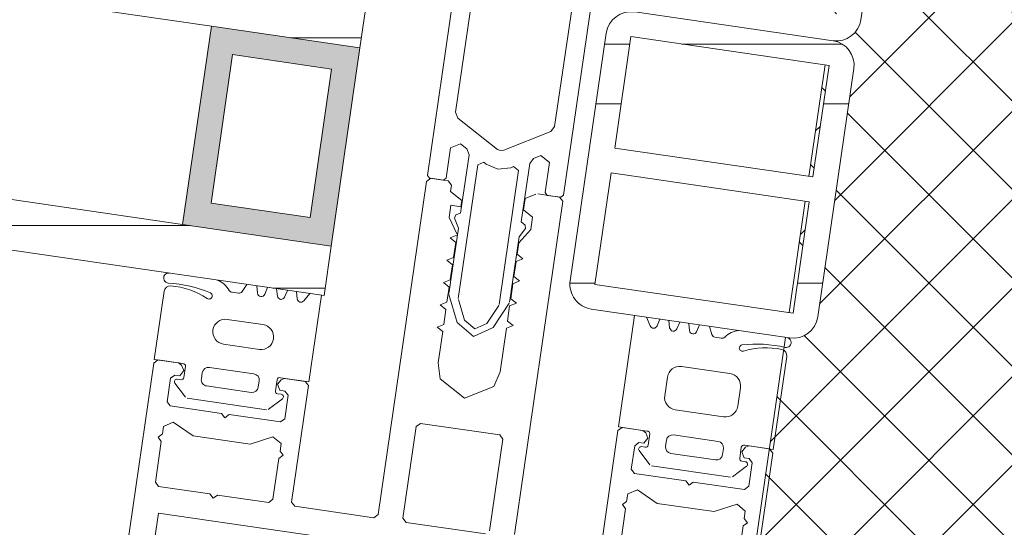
# Model space of a CAD drawing. Header units: millimetres. Extents: x 4450149 to 4451762, y 8380157 to 8380965.
# Tile 4 of 46: x 4450488 to 4450567, y 8380629 to 8380669. Entities that reach past the tile are written whole.
import ezdxf

# ---------------------------------------------------------------- set-up
doc = ezdxf.new("R2010")
doc.units = ezdxf.units.MM
doc.layers.add('Тонкие линии', color=7, linetype='Continuous', lineweight=18)
doc.layers.add('Элементы узлов', color=7, linetype='Continuous', lineweight=18)
pattern_1 = [(0, (4450656.543, 8289717.818), (0, 38.1), []), (0, (4450656.543, 8289722.593), (0, 38.1), []), (0, (4450656.543, 8289727.343), (0, 38.1), []), (0, (4450656.543, 8289741.592), (0, 38.1), [])]
pattern_2 = [(0, (4450656.543, 8289717.818), (0, 5), [])]

# ---------------------------------------------------------------- blocks, each defined once
blk = doc.blocks.new('Витражная стойка в сборе - Витражная стойка в сборе-21250031-1-1')
at = {"layer": 'Элементы узлов'}
h = blk.add_hatch(dxfattribs=at)
h.set_pattern_fill('FP_5', color=256, style=0, pattern_type=2)
h.set_pattern_definition(pattern_1)
h.paths.add_polyline_path([(4450553.921, 8380667.58), (4450554.423, 8380667.707), (4450554.876, 8380667.96), (4450555.247, 8380668.322), (4450555.512, 8380668.767), (4450555.653, 8380669.266), (4450558.54, 8380689.36), (4450558.543, 8380689.62), (4450558.417, 8380690.117), (4450558.167, 8380690.565), (4450557.809, 8380690.933), (4450557.368, 8380691.195), (4450556.523, 8380691.386), (4450540.719, 8380693.642), (4450540.498, 8380693.645), (4450539.987, 8380693.516), (4450539.527, 8380693.258), (4450539.137, 8380692.869), (4450538.88, 8380692.438), (4450538.737, 8380691.931), (4450535.862, 8380672.153), (4450535.862, 8380671.605), (4450535.984, 8380671.127), (4450536.238, 8380670.672), (4450536.602, 8380670.299), (4450537.049, 8380670.032), (4450537.573, 8380669.888), (4450553.676, 8380667.583), (4450553.916, 8380667.58)])
h.paths.add_polyline_path([(4450553.676, 8380669.568), (4450537.842, 8380671.87), (4450539.137, 8380680.776), (4450554.97, 8380678.475), (4450553.921, 8380671.255)])
h.paths.add_polyline_path([(4450555.258, 8380680.454), (4450539.424, 8380682.755), (4450540.719, 8380691.662), (4450556.552, 8380689.36), (4450555.319, 8380680.876)])
h = blk.add_hatch(dxfattribs=at)
h.set_pattern_fill('FP_6', color=256, style=0, pattern_type=2)
h.set_pattern_definition(pattern_2)
h.paths.add_polyline_path([(4450515.608, 8380667.017), (4450516.471, 8380672.955), (4450434.419, 8380684.88), (4450434.419, 8380683.061), (4450430.493, 8380683.061), (4450430.493, 8380679.387), (4450513.307, 8380667.351)])
h = blk.add_hatch(dxfattribs=at)
h.set_pattern_fill('FP_5', color=256, style=0, pattern_type=2)
h.set_pattern_definition(pattern_1)
h.paths.add_polyline_path([(4450550.469, 8380643.83), (4450551.099, 8380644.028), (4450551.424, 8380644.21), (4450551.795, 8380644.572), (4450552.06, 8380645.017), (4450552.201, 8380645.516), (4450555.088, 8380665.61), (4450555.092, 8380665.869), (4450554.876, 8380666.527), (4450554.715, 8380666.815), (4450554.357, 8380667.182), (4450553.916, 8380667.445), (4450553.071, 8380667.635), (4450537.267, 8380669.892), (4450537.046, 8380669.895), (4450536.535, 8380669.765), (4450535.972, 8380669.408), (4450535.685, 8380669.118), (4450535.428, 8380668.688), (4450535.285, 8380668.18), (4450532.411, 8380648.403), (4450532.411, 8380647.854), (4450532.532, 8380647.377), (4450532.786, 8380646.922), (4450533.15, 8380646.549), (4450533.597, 8380646.282), (4450534.099, 8380646.14), (4450550.224, 8380643.833)])
h.paths.add_polyline_path([(4450550.224, 8380645.818), (4450534.39, 8380648.119), (4450535.685, 8380657.025), (4450551.518, 8380654.724), (4450550.469, 8380647.505)])
h.paths.add_polyline_path([(4450551.806, 8380656.703), (4450535.972, 8380659.005), (4450537.267, 8380667.911), (4450553.101, 8380665.61), (4450552.06, 8380658.452)])
at = {"layer": 'Элементы узлов', "true_color": 0xd2d2d2}
h = blk.add_hatch(color=254, dxfattribs=at)
h.paths.add_polyline_path([(4450513.307, 8380651.183), (4450515.608, 8380667.017), (4450503.733, 8380668.743), (4450501.431, 8380652.909), (4450511.615, 8380651.429)])
h.paths.add_polyline_path([(4450511.615, 8380653.45), (4450503.698, 8380654.601), (4450505.424, 8380666.476), (4450513.341, 8380665.325), (4450513.307, 8380665.089)])
at = {"layer": 'Элементы узлов'}
h = blk.add_hatch(dxfattribs=at)
h.set_pattern_fill('FP_6', color=256, style=0, pattern_type=2)
h.set_pattern_definition(pattern_2)
h.paths.add_polyline_path([(4450512.731, 8380647.225), (4450513.307, 8380651.183), (4450430.493, 8380663.219), (4450430.493, 8380659.177), (4450501.058, 8380648.921)])
for p, q in [((4450555.653, 8380669.266), (4450558.537, 8380689.107)), ((4450430.493, 8380679.387), (4450503.733, 8380668.743)), ((4450515.608, 8380667.017), (4450516.471, 8380672.955)), ((4450553.422, 8380667.584), (4450537.573, 8380669.888)), ((4450503.733, 8380668.743), (4450501.431, 8380652.909)), ((4450515.608, 8380667.017), (4450503.733, 8380668.743)), ((4450535.285, 8380668.18), (4450532.411, 8380648.403)), ((4450535.972, 8380659.005), (4450537.267, 8380667.911)), ((4450537.267, 8380667.911), (4450553.101, 8380665.61)), ((4450503.698, 8380654.601), (4450505.424, 8380666.476)), ((4450505.424, 8380666.476), (4450513.341, 8380665.325)), ((4450513.307, 8380651.183), (4450515.608, 8380667.017)), ((4450553.101, 8380665.61), (4450551.806, 8380656.703)), ((4450513.341, 8380665.325), (4450511.615, 8380653.45)), ((4450552.201, 8380645.516), (4450555.085, 8380665.356)), ((4450501.431, 8380652.909), (4450430.493, 8380663.219)), ((4450430.493, 8380659.177), (4450512.731, 8380647.225)), ((4450551.806, 8380656.703), (4450535.972, 8380659.005)), ((4450534.39, 8380648.119), (4450535.685, 8380657.025)), ((4450535.685, 8380657.025), (4450551.518, 8380654.724)), ((4450517.064, 8380629.72), (4450520.933, 8380656.34)), ((4450520.933, 8380656.34), (4450521.273, 8380656.594)), ((4450521.273, 8380656.594), (4450522.658, 8380656.392)), ((4450522.658, 8380656.392), (4450522.912, 8380656.052)), ((4450522.912, 8380656.052), (4450522.837, 8380655.538)), ((4450522.837, 8380655.538), (4450523.743, 8380654.82)), ((4450529.826, 8380655.351), (4450531.565, 8380655.098)), ((4450511.615, 8380653.45), (4450503.698, 8380654.601)), ((4450523.743, 8380654.82), (4450523.672, 8380654.325)), ((4450531.818, 8380654.758), (4450527.95, 8380628.138)), ((4450528.686, 8380654.065), (4450528.821, 8380654.992)), ((4450528.821, 8380654.992), (4450529.671, 8380655.332)), ((4450531.565, 8380655.098), (4450531.818, 8380654.758)), ((4450551.518, 8380654.724), (4450550.224, 8380645.818)), ((4450522.88, 8380654.44), (4450522.736, 8380653.451)), ((4450523.672, 8380654.325), (4450522.88, 8380654.44)), ((4450529.411, 8380653.491), (4450528.686, 8380654.065)), ((4450522.736, 8380653.451), (4450523.355, 8380652.148)), ((4450529.267, 8380652.501), (4450529.411, 8380653.491)), ((4450501.431, 8380652.909), (4450513.307, 8380651.183)), ((4450528.303, 8380651.429), (4450529.267, 8380652.501)), ((4450523.339, 8380652.039), (4450522.803, 8380651.824)), ((4450522.803, 8380651.824), (4450523.256, 8380651.465)), ((4450523.256, 8380651.465), (4450523.08, 8380650.258)), ((4450528.172, 8380650.528), (4450528.303, 8380651.429)), ((4450512.731, 8380647.225), (4450513.307, 8380651.183)), ((4450523.08, 8380650.258), (4450522.544, 8380650.043)), ((4450522.544, 8380650.043), (4450522.997, 8380649.684)), ((4450527.913, 8380648.747), (4450528.089, 8380649.954)), ((4450528.089, 8380649.954), (4450528.625, 8380650.17)), ((4450528.625, 8380650.17), (4450528.172, 8380650.528)), ((4450522.997, 8380649.684), (4450522.822, 8380648.477)), ((4450522.822, 8380648.477), (4450522.285, 8380648.262)), ((4450527.83, 8380648.173), (4450528.366, 8380648.388)), ((4450528.366, 8380648.388), (4450527.913, 8380648.747)), ((4450522.285, 8380648.262), (4450522.738, 8380647.903)), ((4450522.738, 8380647.903), (4450522.563, 8380646.695)), ((4450527.654, 8380646.966), (4450527.83, 8380648.173)), ((4450550.224, 8380645.818), (4450534.39, 8380648.119)), ((4450522.563, 8380646.695), (4450522.026, 8380646.48)), ((4450528.108, 8380646.607), (4450527.654, 8380646.966)), ((4450522.026, 8380646.48), (4450522.479, 8380646.121)), ((4450522.479, 8380646.121), (4450522.304, 8380644.914)), ((4450527.396, 8380645.185), (4450527.571, 8380646.392)), ((4450527.571, 8380646.392), (4450528.108, 8380646.607)), ((4450534.099, 8380646.14), (4450549.951, 8380643.837)), ((4450527.849, 8380644.826), (4450527.396, 8380645.185)), ((4450522.304, 8380644.914), (4450521.767, 8380644.699)), ((4450521.767, 8380644.699), (4450522.22, 8380644.34)), ((4450522.22, 8380644.34), (4450521.859, 8380641.856)), ((4450526.807, 8380641.137), (4450527.312, 8380644.611)), ((4450527.312, 8380644.611), (4450527.849, 8380644.826)), ((4450499.119, 8380641.827), (4450499.459, 8380642.08)), ((4450499.459, 8380642.08), (4450501.11, 8380641.84)), ((4450482.047, 8380524.361), (4450499.119, 8380641.827)), ((4450501.11, 8380641.84), (4450501.346, 8380641.654)), ((4450501.517, 8380641.225), (4450501.195, 8380640.817)), ((4450501.346, 8380641.654), (4450501.517, 8380641.225)), ((4450521.859, 8380641.856), (4450522.011, 8380640.571)), ((4450500.459, 8380640.621), (4450500.186, 8380638.741)), ((4450500.799, 8380640.875), (4450500.459, 8380640.621)), ((4450501.195, 8380640.817), (4450500.799, 8380640.875)), ((4450509.018, 8380640.135), (4450509.305, 8380640.498)), ((4450509.305, 8380640.498), (4450509.583, 8380640.609)), ((4450509.583, 8380640.609), (4450511.235, 8380640.369)), ((4450522.011, 8380640.571), (4450523.974, 8380639.023)), ((4450526.296, 8380639.948), (4450526.807, 8380641.137)), ((4450509.211, 8380639.652), (4450509.018, 8380640.135)), ((4450509.607, 8380639.595), (4450509.211, 8380639.652)), ((4450511.489, 8380640.029), (4450510.137, 8380630.727)), ((4450511.235, 8380640.369), (4450511.489, 8380640.029)), ((4450523.974, 8380639.023), (4450526.296, 8380639.948)), ((4450509.587, 8380637.375), (4450509.86, 8380639.255)), ((4450509.86, 8380639.255), (4450509.607, 8380639.595)), ((4450500.186, 8380638.741), (4450500.44, 8380638.401)), ((4450500.44, 8380638.401), (4450504.547, 8380637.804)), ((4450504.547, 8380637.804), (4450504.8, 8380637.464)), ((4450504.8, 8380637.464), (4450505.14, 8380637.718)), ((4450505.14, 8380637.718), (4450509.247, 8380637.121)), ((4450509.247, 8380637.121), (4450509.587, 8380637.375)), ((4450499.898, 8380636.762), (4450499.812, 8380636.168)), ((4450500.676, 8380637.102), (4450499.898, 8380636.762)), ((4450502.265, 8380636.014), (4450500.676, 8380637.102)), ((4450520.107, 8380636.755), (4450519.043, 8380629.432)), ((4450520.447, 8380637.009), (4450520.107, 8380636.755)), ((4450526.781, 8380636.088), (4450520.447, 8380637.009)), ((4450536.229, 8380636.433), (4450536.569, 8380636.687)), ((4450536.569, 8380636.687), (4450538.22, 8380636.447)), ((4450499.812, 8380636.168), (4450499.472, 8380635.914)), ((4450499.472, 8380635.914), (4450499.726, 8380635.574)), ((4450506.817, 8380635.352), (4450502.265, 8380636.014)), ((4450508.651, 8380635.943), (4450506.817, 8380635.352)), ((4450509.3, 8380635.395), (4450508.651, 8380635.943)), ((4450525.97, 8380628.425), (4450527.035, 8380635.748)), ((4450527.035, 8380635.748), (4450526.781, 8380636.088)), ((4450534.877, 8380627.131), (4450536.229, 8380636.433)), ((4450538.22, 8380636.447), (4450538.456, 8380636.261)), ((4450538.627, 8380635.832), (4450538.305, 8380635.424)), ((4450538.456, 8380636.261), (4450538.627, 8380635.832)), ((4450499.726, 8380635.574), (4450499.251, 8380632.309)), ((4450509.213, 8380634.802), (4450509.3, 8380635.395)), ((4450537.569, 8380635.228), (4450537.296, 8380633.348)), ((4450537.909, 8380635.482), (4450537.569, 8380635.228)), ((4450538.305, 8380635.424), (4450537.909, 8380635.482)), ((4450546.129, 8380634.742), (4450546.415, 8380635.104)), ((4450546.415, 8380635.104), (4450546.693, 8380635.215)), ((4450546.693, 8380635.215), (4450548.345, 8380634.975)), ((4450548.345, 8380634.975), (4450548.599, 8380634.635)), ((4450508.652, 8380630.942), (4450509.127, 8380634.208)), ((4450509.127, 8380634.208), (4450509.467, 8380634.462)), ((4450509.467, 8380634.462), (4450509.213, 8380634.802)), ((4450548.599, 8380634.635), (4450531.527, 8380517.169)), ((4450546.321, 8380634.259), (4450546.129, 8380634.742)), ((4450546.717, 8380634.202), (4450546.321, 8380634.259)), ((4450546.971, 8380633.861), (4450546.717, 8380634.202)), ((4450537.296, 8380633.348), (4450537.55, 8380633.008)), ((4450546.697, 8380631.981), (4450546.971, 8380633.861)), ((4450537.55, 8380633.008), (4450541.657, 8380632.411)), ((4450499.251, 8380632.309), (4450499.505, 8380631.969)), ((4450499.505, 8380631.969), (4450503.612, 8380631.372)), ((4450541.657, 8380632.411), (4450541.91, 8380632.071)), ((4450541.91, 8380632.071), (4450542.25, 8380632.324)), ((4450542.25, 8380632.324), (4450546.357, 8380631.727)), ((4450546.357, 8380631.727), (4450546.697, 8380631.981)), ((4450503.612, 8380631.372), (4450503.865, 8380631.032)), ((4450503.865, 8380631.032), (4450504.205, 8380631.285)), ((4450504.205, 8380631.285), (4450508.312, 8380630.689)), ((4450536.922, 8380630.775), (4450537.008, 8380631.368)), ((4450537.008, 8380631.368), (4450537.786, 8380631.709)), ((4450537.786, 8380631.709), (4450539.375, 8380630.62)), ((4450508.312, 8380630.689), (4450508.652, 8380630.942)), ((4450510.137, 8380630.727), (4450510.39, 8380630.387)), ((4450510.39, 8380630.387), (4450516.724, 8380629.466)), ((4450536.361, 8380626.915), (4450536.836, 8380630.181)), ((4450536.582, 8380630.521), (4450536.922, 8380630.775)), ((4450536.836, 8380630.181), (4450536.582, 8380630.521)), ((4450539.375, 8380630.62), (4450543.928, 8380629.959)), ((4450543.928, 8380629.959), (4450545.761, 8380630.55)), ((4450545.761, 8380630.55), (4450546.41, 8380630.002)), ((4450499.5, 8380629.847), (4450484.7, 8380528.017)), ((4450544.823, 8380623.26), (4450499.5, 8380629.847)), ((4450516.724, 8380629.466), (4450517.064, 8380629.72)), ((4450519.043, 8380629.432), (4450519.297, 8380629.092)), ((4450546.41, 8380630.002), (4450546.323, 8380629.408)), ((4450546.323, 8380629.408), (4450546.577, 8380629.068)), ((4450519.297, 8380629.092), (4450525.63, 8380628.172)), ((4450546.237, 8380628.814), (4450545.762, 8380625.549)), ((4450546.577, 8380629.068), (4450546.237, 8380628.814))]:
    blk.add_line(p, q, dxfattribs=at)
at = {"layer": 'Элементы узлов', "color": 232, "true_color": 0xbb005e}
for p, q in [((4450521.003, 8380656.824), (4450524.973, 8380684.137)), ((4450535.858, 8380682.555), (4450531.889, 8380655.242)), ((4450525.427, 8380676.83), (4450523.253, 8380661.874)), ((4450531.17, 8380660.723), (4450533.343, 8380675.679)), ((4450523.253, 8380661.874), (4450523.438, 8380661.409)), ((4450523.438, 8380661.409), (4450526.611, 8380658.906)), ((4450527.106, 8380658.834), (4450530.86, 8380660.331)), ((4450530.86, 8380660.331), (4450531.17, 8380660.723)), ((4450523.642, 8380659.338), (4450522.838, 8380659.017)), ((4450524.141, 8380658.944), (4450523.642, 8380659.338)), ((4450522.838, 8380659.017), (4450522.488, 8380656.608)), ((4450524.326, 8380658.48), (4450524.141, 8380658.944)), ((4450526.611, 8380658.906), (4450526.849, 8380658.804)), ((4450526.849, 8380658.804), (4450527.106, 8380658.834)), ((4450523.648, 8380653.812), (4450524.326, 8380658.48)), ((4450525.501, 8380657.872), (4450525.018, 8380657.679)), ((4450525.682, 8380657.729), (4450525.501, 8380657.872)), ((4450526.633, 8380657.32), (4450525.682, 8380657.729)), ((4450529.175, 8380657.775), (4450528.497, 8380653.108)), ((4450529.485, 8380658.168), (4450529.175, 8380657.775)), ((4450530.075, 8380658.403), (4450529.485, 8380658.168)), ((4450530.754, 8380657.866), (4450530.075, 8380658.403)), ((4450530.404, 8380655.458), (4450530.754, 8380657.866)), ((4450525.018, 8380657.679), (4450523.464, 8380646.985)), ((4450527.661, 8380657.441), (4450526.633, 8380657.32)), ((4450526.729, 8380646.51), (4450528.284, 8380657.205)), ((4450527.876, 8380657.526), (4450527.661, 8380657.441)), ((4450528.284, 8380657.205), (4450527.876, 8380657.526)), ((4450521.172, 8380656.597), (4450521.003, 8380656.824)), ((4450522.261, 8380656.439), (4450521.172, 8380656.597)), ((4450522.488, 8380656.608), (4450522.261, 8380656.439)), ((4450530.574, 8380655.231), (4450530.404, 8380655.458)), ((4450531.662, 8380655.073), (4450530.574, 8380655.231)), ((4450531.889, 8380655.242), (4450531.662, 8380655.073)), ((4450523.272, 8380653.663), (4450523.648, 8380653.812)), ((4450523.16, 8380653.403), (4450523.272, 8380653.663)), ((4450523.474, 8380652.617), (4450523.16, 8380653.403)), ((4450528.497, 8380653.108), (4450528.814, 8380652.857)), ((4450522.871, 8380648.469), (4450523.474, 8380652.617)), ((4450528.847, 8380652.577), (4450528.323, 8380651.912)), ((4450528.814, 8380652.857), (4450528.847, 8380652.577)), ((4450528.323, 8380651.912), (4450527.72, 8380647.764)), ((4450522.813, 8380648.073), (4450522.871, 8380648.469)), ((4450522.714, 8380647.392), (4450522.813, 8380648.073)), ((4450527.72, 8380647.764), (4450527.662, 8380647.368)), ((4450523.389, 8380645.083), (4450522.721, 8380647.306)), ((4450523.47, 8380646.898), (4450523.964, 8380645.255)), ((4450527.662, 8380647.368), (4450527.564, 8380646.688)), ((4450525.758, 8380644.995), (4450526.699, 8380646.429)), ((4450527.533, 8380646.607), (4450526.259, 8380644.666)), ((4450523.964, 8380645.255), (4450524.778, 8380644.554)), ((4450524.691, 8380643.96), (4450523.389, 8380645.083)), ((4450526.259, 8380644.666), (4450524.691, 8380643.96)), ((4450524.778, 8380644.554), (4450525.758, 8380644.995))]:
    blk.add_line(p, q, dxfattribs=at)
at = {"layer": 'Элементы узлов', "color": 196, "true_color": 0x400080}
for p, q in [((4450499.953, 8380647.566), (4450499.161, 8380642.118)), ((4450505.892, 8380647.41), (4450505.397, 8380647.482)), ((4450506.566, 8380648.11), (4450506.185, 8380647.54)), ((4450507.418, 8380647.416), (4450507.356, 8380647.995)), ((4450508.218, 8380647.87), (4450507.993, 8380647.333)), ((4450509.002, 8380647.186), (4450508.939, 8380647.765)), ((4450509.802, 8380647.64), (4450509.577, 8380647.102)), ((4450510.585, 8380646.956), (4450510.522, 8380647.535)), ((4450511.59, 8380647.38), (4450511.116, 8380646.798)), ((4450512.537, 8380647.242), (4450511.531, 8380640.32)), ((4450511.531, 8380640.32), (4450512.537, 8380647.242)), ((4450507.852, 8380644.903), (4450504.982, 8380645.32)), ((4450537.565, 8380645.626), (4450536.271, 8380636.725)), ((4450536.271, 8380636.725), (4450537.565, 8380645.626)), ((4450538.511, 8380645.488), (4450538.801, 8380644.796)), ((4450539.355, 8380644.796), (4450539.579, 8380645.333)), ((4450540.3, 8380645.228), (4450540.363, 8380644.649)), ((4450540.938, 8380644.566), (4450541.163, 8380645.103)), ((4450541.884, 8380644.998), (4450541.946, 8380644.419)), ((4450542.521, 8380644.335), (4450542.746, 8380644.873)), ((4450543.535, 8380644.758), (4450543.739, 8380644.103)), ((4450543.983, 8380643.896), (4450544.477, 8380643.824)), ((4450504.694, 8380643.34), (4450507.564, 8380642.923)), ((4450499.161, 8380642.118), (4450501.441, 8380641.787)), ((4450549.721, 8380642.354), (4450548.641, 8380634.927)), ((4450501.657, 8380641.559), (4450501.527, 8380640.668)), ((4450503.566, 8380641.483), (4450507.128, 8380640.966)), ((4450545.178, 8380640.993), (4450541.318, 8380641.554)), ((4450501.3, 8380640.499), (4450501.004, 8380640.542)), ((4450502.927, 8380640.566), (4450502.999, 8380641.061)), ((4450507.551, 8380640.399), (4450507.479, 8380639.904)), ((4450508.85, 8380639.604), (4450508.98, 8380640.495)), ((4450509.251, 8380640.652), (4450511.531, 8380640.32)), ((4450540.185, 8380640.709), (4450539.969, 8380639.224)), ((4450500.814, 8380640.225), (4450501.66, 8380639.091)), ((4450506.912, 8380639.481), (4450503.35, 8380639.999)), ((4450545.808, 8380638.376), (4450546.023, 8380639.86)), ((4450501.792, 8380639.013), (4450508.125, 8380638.092)), ((4450508.274, 8380638.13), (4450509.407, 8380638.976)), ((4450509.316, 8380639.334), (4450509.019, 8380639.377)), ((4450540.815, 8380638.091), (4450544.674, 8380637.53)), ((4450538.551, 8380636.393), (4450536.271, 8380636.725)), ((4450538.637, 8380635.275), (4450538.767, 8380636.165)), ((4450544.238, 8380635.572), (4450540.676, 8380636.09)), ((4450538.114, 8380635.149), (4450538.41, 8380635.106)), ((4450540.109, 8380635.667), (4450540.037, 8380635.172)), ((4450544.589, 8380634.511), (4450544.661, 8380635.006)), ((4450546.09, 8380635.101), (4450545.96, 8380634.21)), ((4450548.641, 8380634.927), (4450546.361, 8380635.258)), ((4450538.77, 8380633.698), (4450537.925, 8380634.831)), ((4450540.46, 8380634.606), (4450544.022, 8380634.088)), ((4450545.235, 8380632.699), (4450538.902, 8380633.619)), ((4450546.517, 8380633.582), (4450545.384, 8380632.737)), ((4450546.129, 8380633.984), (4450546.426, 8380633.941))]:
    blk.add_line(p, q, dxfattribs=at)
at = {"layer": 'Элементы узлов'}
for centre, radius, start, end in [((4450537.283, 8380667.89), 2.019, 81.73071, 171.73071), ((4450553.688, 8380669.552), 1.985, 262.2946, 351.73071), ((4450553.14, 8380665.639), 1.965, 351.73071, 81.73071), ((4450534.386, 8380648.116), 1.996, 171.73071, 261.73071), ((4450550.237, 8380645.801), 1.985, 261.73071, 351.73071)]:
    blk.add_arc(centre, radius, start, end, dxfattribs=at)
at = {"layer": 'Элементы узлов', "color": 196, "true_color": 0x400080}
for centre, radius, start, end in [((4450503.517, 8380646.746), 1.85, 28.54009, 68.32785), ((4450500.448, 8380647.494), 0.5, 85.77422, 171.73071), ((4450499.707, 8380638.243), 10, 66.78211, 86.65083), ((4450500.042, 8380642.009), 6, 56.23118, 85.77422), ((4450546.071, 8380642.582), 1.85, 95.13357, 134.92134), ((4450547.302, 8380633.347), 10, 76.81059, 96.67931), ((4450548.053, 8380637.053), 6, 77.68721, 107.23025), ((4450549.226, 8380642.426), 0.5, 351.73071, 77.68721), ((4450541.174, 8380640.565), 1, 81.73071, 171.73071), ((4450503.422, 8380640.494), 0.5, 171.73071, 261.73071), ((4450545.034, 8380640.004), 1, 351.73071, 81.73071), ((4450540.959, 8380639.08), 1, 171.73071, 261.73071), ((4450544.818, 8380638.519), 1, 261.73071, 351.73071)]:
    blk.add_arc(centre, radius, start, end, dxfattribs=at)
for centre, major_axis, start_param, end_param in [((4450500.315, 8380648.625), (0.378, 0.132), 1.120679, 4.318654), ((4450505.455, 8380647.878), (0.38, 0.126), 3.491618, 4.247527), ((4450505.935, 8380647.707), (-0.029, 0.299), 2.899837, 4.02442), ((4450503.531, 8380647.204), (-0.251, 0.061), 1.170933, 4.473877), ((4450507.717, 8380647.448), (-0.01, 0.3), 1.64514, 4.282292), ((4450509.3, 8380647.218), (0.3, 0.01), 3.215937, 5.853088), ((4450510.883, 8380646.988), (0, 0.3), 1.678691, 4.027483), ((4450504.838, 8380644.33), (-0.997, 0.072), 4.640226, 6.211022), ((4450504.838, 8380644.33), (0.913, 0.407), 2.578033, 4.148829), ((4450507.708, 8380643.913), (0.448, 0.894), 5.032925, 6.603721), ((4450539.078, 8380644.912), (0.294, 0.059), 3.33972, 5.688511), ((4450540.661, 8380644.681), (-0.298, 0.032), 0.214822, 2.851974), ((4450542.245, 8380644.451), (0.2, 0.223), 2.410142, 5.047293), ((4450507.708, 8380643.913), (0.987, 0.159), 4.408402, 5.979198), ((4450544.026, 8380644.192), (-0.242, 0.178), 0.936342, 2.060924), ((4450544.535, 8380644.219), (-0.358, 0.179), 1.891332, 2.647241), ((4450549.675, 8380643.473), (0.344, 0.205), 3.944575, 7.142551), ((4450546.187, 8380643.026), (0.076, 0.247), 0.486885, 3.789829), ((4450501.459, 8380641.588), (-0.188, 0.068), 3.345423, 5.14963), ((4450503.494, 8380640.989), (-0.327, 0.378), 5.425624, 6.99642), ((4450500.975, 8380640.344), (0.014, 0.199), 6.211022, 8.567217), ((4450501.329, 8380640.697), (0.183, 0.081), 4.148829, 5.719625), ((4450507.056, 8380640.471), (0.475, 0.158), 5.818323, 7.389119), ((4450509.177, 8380640.466), (-0.199, 0.014), 4.406815, 6.211022), ((4450506.984, 8380639.976), (0.494, 0.079), 4.408402, 5.979198), ((4450509.048, 8380639.575), (-0.195, 0.046), 0.088712, 1.659508), ((4450509.287, 8380639.136), (-0.162, 0.117), 2.837606, 5.1938), ((4450538.569, 8380636.194), (-0.162, 0.117), 3.623004, 5.427211), ((4450540.604, 8380635.595), (0.378, 0.327), 0.713235, 2.284031), ((4450538.085, 8380634.951), (-0.063, 0.19), 5.818323, 8.174518), ((4450538.439, 8380635.303), (-0.063, 0.19), 2.67673, 4.247527), ((4450540.532, 8380635.1), (-0.499, 0.036), 6.211022, 7.781818), ((4450544.166, 8380635.077), (0.488, 0.11), 5.917021, 7.487817), ((4450546.288, 8380635.072), (-0.147, 0.135), 5.077095, 6.881302), ((4450544.094, 8380634.583), (-0.079, 0.494), 2.837606, 4.408402), ((4450546.158, 8380634.182), (-0.199, 0.014), 6.211022, 7.781818), ((4450546.398, 8380633.743), (0.09, 0.179), 4.247527, 6.603721)]:
    blk.add_ellipse(centre, major_axis=major_axis, ratio=1, start_param=start_param, end_param=end_param, dxfattribs=at)

msp = doc.modelspace()

# ---------------------------------------------------------------- hatches: boundary and pattern name
at = {"layer": 'Элементы узлов'}
h = msp.add_hatch(dxfattribs=at)
h.set_pattern_fill('FP_2', color=256, style=0, pattern_type=2)
h.set_pattern_definition([(45, (4450656.543, 8289717.818), (-3.5355339, 3.5355339), []), (135, (4450656.543, 8289717.818), (-3.5355339, -3.5355339), [])])
h.paths.add_polyline_path([(4450601.398, 8380478.692), (4450631.029, 8380682.567), (4450556.809, 8380693.354), (4450556.665, 8380692.365), (4450629.895, 8380681.721), (4450600.411, 8380478.853), (4450601.388, 8380478.694)])
h.paths.add_polyline_path([(4450599.409, 8380478.909), (4450628.762, 8380680.876), (4450557.368, 8380691.195), (4450557.809, 8380690.933), (4450558.167, 8380690.565), (4450558.417, 8380690.117), (4450558.543, 8380689.62), (4450558.537, 8380689.107), (4450555.653, 8380669.266), (4450555.512, 8380668.767), (4450555.247, 8380668.322), (4450554.876, 8380667.96), (4450554.423, 8380667.707), (4450553.916, 8380667.58), (4450553.437, 8380667.58), (4450553.921, 8380667.442), (4450554.423, 8380667.114), (4450554.715, 8380666.815), (4450554.965, 8380666.367), (4450555.092, 8380665.869), (4450555.085, 8380665.356), (4450552.201, 8380645.516), (4450552.06, 8380645.017), (4450551.795, 8380644.572), (4450551.424, 8380644.21), (4450550.972, 8380643.957), (4450550.469, 8380643.83), (4450549.612, 8380643.837), (4450531.064, 8380516.215), (4450549.964, 8380486.095), (4450599.28, 8380478.927)])
h.paths.add_polyline_path([(4450550.224, 8380645.818), (4450551.518, 8380654.724), (4450551.194, 8380654.724), (4450549.951, 8380645.858)])
h.paths.add_polyline_path([(4450551.806, 8380656.703), (4450553.101, 8380665.61), (4450552.776, 8380665.61), (4450551.518, 8380656.745), (4450551.795, 8380656.705)])
h.paths.add_polyline_path([(4450553.676, 8380669.568), (4450554.97, 8380678.475), (4450554.646, 8380678.475), (4450553.403, 8380669.608), (4450553.422, 8380669.605)])
h.paths.add_polyline_path([(4450555.258, 8380680.454), (4450556.552, 8380689.36), (4450556.228, 8380689.36), (4450554.97, 8380680.496)])

# ---------------------------------------------------------------- linework, layer by layer
at = {"layer": 'Тонкие линии'}
for p, q in [((4450552.783, 8380665.656), (4450551.489, 8380656.75)), ((4450551.201, 8380654.77), (4450549.907, 8380645.864)), ((4450549.619, 8380643.885), (4450531.064, 8380516.215))]:
    msp.add_line(p, q, dxfattribs=at)

# ---------------------------------------------------------------- block references
at = {"layer": 'Элементы узлов', "color": 196, "true_color": 0x400080}
msp.add_blockref('Витражная стойка в сборе - Витражная стойка в сборе-21250031-1-1', (0, 0), dxfattribs=at)

doc.saveas('drawing.dxf')
